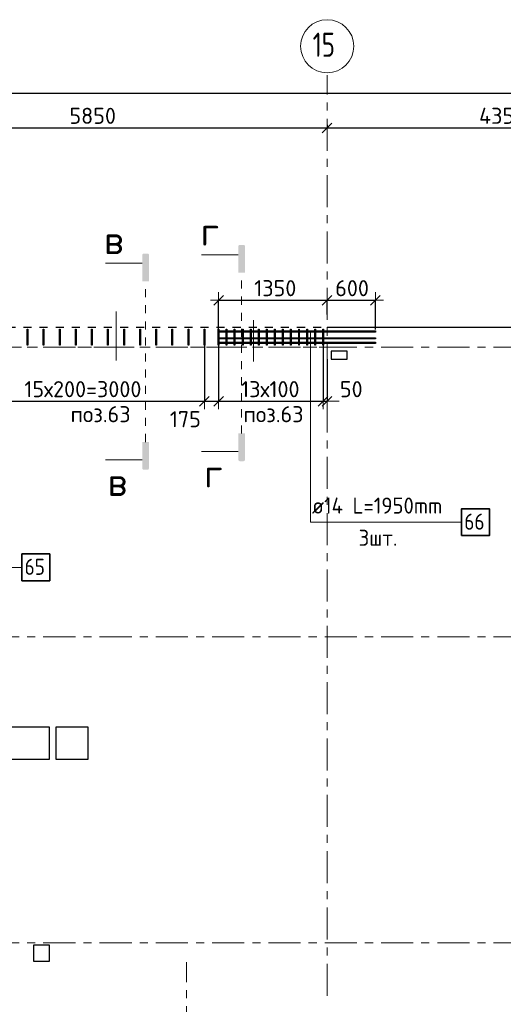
# Model space of a CAD drawing. Header units: metres. Extents: x -38 to 97, y -15 to 21.
# Tile 10 of 230: x 35 to 41, y 8 to 20. Entities that reach past the tile are written whole.
import ezdxf

# ---------------------------------------------------------------- set-up
doc = ezdxf.new("R2010")
doc.units = ezdxf.units.M
doc.header["$PDMODE"] = 65
for name, pattern in [('______11', [0.5, 0.4, -0.05, 0, -0.05]), ('______2', [0.0405, 0.03, -0.0105]), ('______3', [0.075, 0.06, -0.015]), ('______5', [1.1, 0.8, -0.1, 0.1, -0.1]), ('______9', [0.015, 0, -0.015])]:
    doc.linetypes.add(name, pattern=pattern)
for name, color, linetype, lineweight in [('XR$2$Осевая линия (1)', 7, '______5', 13), ('XR$2$Размерная линия (1)', 7, 'Continuous', 13), ('XR$5$Арм.стержн. Доп. арматура', 180, 'Continuous', 35), ('XR$5$Арм.стержн. Хомут', 240, 'Continuous', 35), ('XR$5$Балка (1)', 7, '______3', 13), ('XR$5$Перекрытие (1)', 7, 'Continuous', 35), ('XR$5$Размерная линия (1)', 7, 'Continuous', 13), ('XR$5$Текст_ общее_1', 7, 'Continuous', 13)]:
    doc.layers.add(name, color=color, linetype=linetype, lineweight=lineweight)
doc.styles.add('ISOCPEUR', font='txt')
doc.dimstyles.new('DIMSTYLE_3', dxfattribs={"dimtxt": 0.2, "dimasz": 0.2, "dimexe": 0, "dimexo": 0, "dimgap": 0.1, "dimtad": 2, "dimdec": 0, "dimlfac": 1000, "dimrnd": 5, "dimzin": 12, "dimdsep": 46, "dimtxsty": 'ISOCPEUR', "dimblk1": 'ALL_ML_STRICH', "dimblk2": 'ALL_ML_STRICH', "dimsah": 1, "dimcen": 0, "dimclrd": 7, "dimclre": 256, "dimclrt": 7, "dimadec": 0, "dimazin": 0, "dimtfac": 1, "dimtdec": 0, "dimtix": 1, "dimtmove": 2, "dimatfit": 3, "dimfxl": 0, "dimtzin": 0, "dimlwd": 0, "dimlwe": -3, "dimarcsym": 0})
doc.dimstyles.new('DIMSTYLE_36', dxfattribs={"dimtxt": 0.2, "dimasz": 0.2, "dimexe": 0, "dimexo": 0, "dimgap": 0.1, "dimtad": 2, "dimdec": 0, "dimlfac": 1000, "dimrnd": 5, "dimzin": 12, "dimdsep": 46, "dimtxsty": 'ISOCPEUR', "dimblk1": 'ALL_ML_STRICH', "dimblk2": 'ALL_ML_STRICH', "dimsah": 1, "dimcen": 0, "dimclrd": 7, "dimclre": 256, "dimclrt": 7, "dimadec": 0, "dimazin": 0, "dimtfac": 1, "dimtdec": 0, "dimtix": 1, "dimtmove": 2, "dimatfit": 3, "dimfxl": 0, "dimtvp": 1.2, "dimtzin": 0, "dimlwd": 0, "dimlwe": -3, "dimarcsym": 0})
doc.dimstyles.new('DIMSTYLE_37', dxfattribs={"dimtxt": 0.2, "dimasz": 0.2, "dimexe": 0, "dimexo": 0, "dimgap": 0.1, "dimtad": 0, "dimdec": 0, "dimlfac": 1000, "dimrnd": 5, "dimzin": 12, "dimdsep": 46, "dimtxsty": 'ISOCPEUR', "dimblk1": 'ALL_ML_STRICH', "dimblk2": 'ALL_ML_STRICH', "dimsah": 1, "dimcen": 0, "dimclrd": 7, "dimclre": 256, "dimclrt": 7, "dimadec": 0, "dimazin": 0, "dimtfac": 1, "dimtdec": 0, "dimtix": 1, "dimtmove": 2, "dimatfit": 3, "dimfxl": 0, "dimtvp": 1.2, "dimtzin": 0, "dimlwd": 0, "dimlwe": -3, "dimarcsym": 0})

# ---------------------------------------------------------------- blocks, each defined once
blk = doc.blocks.new('ALL_ML_STRICH')
at = {"color": 0, "linetype": 'ByBlock', "lineweight": -2}
for p, q in [((-1, 0), (0.5, 0)), ((-0.3, -0.3), (0.3, 0.3)), ((0, -0.5), (0, 0.5))]:
    blk.add_line(p, q, dxfattribs=at)
blk = doc.blocks.new('*D11')
at = {"layer": 'DEFPOINTS', "color": 7, "linetype": 'Continuous', "lineweight": 13, "transparency": 33554687}
for p in [(0.5, 19.557), (0.5, 19.377), (61.6, 17.12)]:
    blk.add_point(p, dxfattribs=at)
at = {"layer": 'XR$2$Размерная линия (1)', "color": 9, "linetype": 'Continuous', "lineweight": -2, "true_color": 0xc7c7c7, "transparency": 33554687}
for p, q in [((0.5, 19.357), (0.5, 19.557)), ((61.6, 17.14), (61.6, 19.557))]:
    blk.add_line(p, q, dxfattribs=at)
at = {"layer": 'XR$2$Размерная линия (1)', "color": 7, "linetype": 'Continuous', "lineweight": -2, "transparency": 33554687}
blk.add_line((0.5, 19.557), (61.6, 19.557), dxfattribs=at)
at = {"layer": 'XR$2$Размерная линия (1)', "color": 7, "linetype": 'Continuous', "lineweight": 13, "transparency": 33554687, "xscale": 0.2, "yscale": 0.2, "zscale": 0.2, "rotation": 180}
blk.add_blockref('ALL_ML_STRICH', (0.5, 19.557), dxfattribs=at)
at = {"layer": 'XR$2$Размерная линия (1)', "color": 7, "linetype": 'Continuous', "lineweight": 13, "transparency": 33554687, "xscale": 0.2, "yscale": 0.2, "zscale": 0.2}
blk.add_blockref('ALL_ML_STRICH', (61.6, 19.557), dxfattribs=at)
at = {"layer": 'XR$2$Размерная линия (1)', "color": 7, "linetype": 'Continuous', "lineweight": 13, "transparency": 33554687, "insert": (31.1, 19.707), "char_height": 0.2, "width": 1, "attachment_point": 5, "style": 'ISOCPEUR'}
blk.add_mtext('\\A1;{61100}', dxfattribs=at)
blk = doc.blocks.new('*D34')
at = {"layer": 'DEFPOINTS', "color": 7, "linetype": 'Continuous', "lineweight": 13, "transparency": 33554687}
for p in [(32.85, 19.135), (32.85, 19.126), (38.7, 19.186)]:
    blk.add_point(p, dxfattribs=at)
at = {"layer": 'XR$2$Размерная линия (1)', "color": 9, "linetype": 'Continuous', "lineweight": -2, "true_color": 0xc7c7c7, "transparency": 33554687}
for p, q in [((32.85, 19.126), (32.85, 19.126)), ((38.7, 19.166), (38.7, 19.126))]:
    blk.add_line(p, q, dxfattribs=at)
at = {"layer": 'XR$2$Размерная линия (1)', "color": 7, "linetype": 'Continuous', "lineweight": -2, "transparency": 33554687}
blk.add_line((32.85, 19.126), (38.7, 19.126), dxfattribs=at)
at = {"layer": 'XR$2$Размерная линия (1)', "color": 7, "linetype": 'Continuous', "lineweight": 13, "transparency": 33554687, "xscale": 0.2, "yscale": 0.2, "zscale": 0.2, "rotation": 180}
blk.add_blockref('ALL_ML_STRICH', (32.85, 19.126), dxfattribs=at)
at = {"layer": 'XR$2$Размерная линия (1)', "color": 7, "linetype": 'Continuous', "lineweight": 13, "transparency": 33554687, "xscale": 0.2, "yscale": 0.2, "zscale": 0.2}
blk.add_blockref('ALL_ML_STRICH', (38.7, 19.126), dxfattribs=at)
at = {"layer": 'XR$2$Размерная линия (1)', "color": 7, "linetype": 'Continuous', "lineweight": 13, "transparency": 33554687, "insert": (35.785, 19.276), "char_height": 0.2, "width": 0.8, "attachment_point": 5, "style": 'ISOCPEUR'}
blk.add_mtext('\\A1;{5850}', dxfattribs=at)
blk = doc.blocks.new('*D35')
at = {"layer": 'DEFPOINTS', "color": 7, "linetype": 'Continuous', "lineweight": 13, "transparency": 33554687}
for p in [(38.7, 19.186), (38.7, 19.126), (43.05, 19.104)]:
    blk.add_point(p, dxfattribs=at)
at = {"layer": 'XR$2$Размерная линия (1)', "color": 9, "linetype": 'Continuous', "lineweight": -2, "true_color": 0xc7c7c7, "transparency": 33554687}
for p, q in [((38.7, 19.166), (38.7, 19.126)), ((43.05, 19.124), (43.05, 19.126))]:
    blk.add_line(p, q, dxfattribs=at)
at = {"layer": 'XR$2$Размерная линия (1)', "color": 7, "linetype": 'Continuous', "lineweight": -2, "transparency": 33554687}
blk.add_line((38.7, 19.126), (43.05, 19.126), dxfattribs=at)
at = {"layer": 'XR$2$Размерная линия (1)', "color": 7, "linetype": 'Continuous', "lineweight": 13, "transparency": 33554687, "xscale": 0.2, "yscale": 0.2, "zscale": 0.2, "rotation": 180}
blk.add_blockref('ALL_ML_STRICH', (38.7, 19.126), dxfattribs=at)
at = {"layer": 'XR$2$Размерная линия (1)', "color": 7, "linetype": 'Continuous', "lineweight": 13, "transparency": 33554687, "xscale": 0.2, "yscale": 0.2, "zscale": 0.2}
blk.add_blockref('ALL_ML_STRICH', (43.05, 19.126), dxfattribs=at)
at = {"layer": 'XR$2$Размерная линия (1)', "color": 7, "linetype": 'Continuous', "lineweight": 13, "transparency": 33554687, "insert": (40.875, 19.276), "char_height": 0.2, "width": 0.8, "attachment_point": 5, "style": 'ISOCPEUR'}
blk.add_mtext('\\A1;{4350}', dxfattribs=at)
blk = doc.blocks.new('*D609')
at = {"layer": 'DEFPOINTS', "color": 7, "linetype": 'Continuous', "lineweight": 13, "transparency": 33554687}
for p in [(34.175, 16.482), (37.175, 16.482), (34.175, 15.729)]:
    blk.add_point(p, dxfattribs=at)
at = {"layer": 'XR$5$Размерная линия (1)', "color": 9, "linetype": 'Continuous', "lineweight": -2, "true_color": 0xc7c7c7, "transparency": 33554687}
for p, q in [((34.175, 16.462), (34.175, 15.729)), ((37.175, 16.462), (37.175, 15.729))]:
    blk.add_line(p, q, dxfattribs=at)
at = {"layer": 'XR$5$Размерная линия (1)', "color": 7, "linetype": 'Continuous', "lineweight": -2, "transparency": 33554687}
blk.add_line((34.175, 15.729), (37.175, 15.729), dxfattribs=at)
at = {"layer": 'XR$5$Размерная линия (1)', "color": 7, "linetype": 'Continuous', "lineweight": 13, "transparency": 33554687, "xscale": 0.2, "yscale": 0.2, "zscale": 0.2, "rotation": 180}
blk.add_blockref('ALL_ML_STRICH', (34.175, 15.729), dxfattribs=at)
at = {"layer": 'XR$5$Размерная линия (1)', "color": 7, "linetype": 'Continuous', "lineweight": 13, "transparency": 33554687, "xscale": 0.2, "yscale": 0.2, "zscale": 0.2}
blk.add_blockref('ALL_ML_STRICH', (37.175, 15.729), dxfattribs=at)
at = {"layer": 'XR$5$Размерная линия (1)', "color": 7, "linetype": 'Continuous', "lineweight": 13, "transparency": 33554687, "insert": (34.935, 15.979), "char_height": 0.2, "width": 0.01, "attachment_point": 1, "line_spacing_factor": 0.60241, "style": 'ISOCPEUR'}
blk.add_mtext('15х200=3000', dxfattribs=at)
blk = doc.blocks.new('*D610')
at = {"layer": 'DEFPOINTS', "color": 7, "linetype": 'Continuous', "lineweight": 13, "transparency": 33554687}
for p in [(37.175, 16.482), (37.35, 16.477), (37.175, 15.729)]:
    blk.add_point(p, dxfattribs=at)
at = {"layer": 'XR$5$Размерная линия (1)', "color": 9, "linetype": 'Continuous', "lineweight": -2, "true_color": 0xc7c7c7, "transparency": 33554687}
for p, q in [((37.175, 16.462), (37.175, 15.729)), ((37.35, 16.457), (37.35, 15.729))]:
    blk.add_line(p, q, dxfattribs=at)
at = {"layer": 'XR$5$Размерная линия (1)', "color": 7, "linetype": 'Continuous', "lineweight": -2, "transparency": 33554687}
blk.add_line((37.175, 15.729), (37.35, 15.729), dxfattribs=at)
at = {"layer": 'XR$5$Размерная линия (1)', "color": 7, "linetype": 'Continuous', "lineweight": 13, "transparency": 33554687, "xscale": 0.2, "yscale": 0.2, "zscale": 0.2, "rotation": 180}
blk.add_blockref('ALL_ML_STRICH', (37.175, 15.729), dxfattribs=at)
at = {"layer": 'XR$5$Размерная линия (1)', "color": 7, "linetype": 'Continuous', "lineweight": 13, "transparency": 33554687, "xscale": 0.2, "yscale": 0.2, "zscale": 0.2}
blk.add_blockref('ALL_ML_STRICH', (37.35, 15.729), dxfattribs=at)
at = {"layer": 'XR$5$Размерная линия (1)', "color": 7, "linetype": 'Continuous', "lineweight": 13, "transparency": 33554687, "insert": (36.937, 15.506), "char_height": 0.2, "width": 0.6, "attachment_point": 5, "style": 'ISOCPEUR'}
blk.add_mtext('\\A1;{175}', dxfattribs=at)
blk = doc.blocks.new('*D611')
at = {"layer": 'DEFPOINTS', "color": 7, "linetype": 'Continuous', "lineweight": 13, "transparency": 33554687}
for p in [(37.35, 16.477), (38.65, 16.481), (37.35, 15.729)]:
    blk.add_point(p, dxfattribs=at)
at = {"layer": 'XR$5$Размерная линия (1)', "color": 9, "linetype": 'Continuous', "lineweight": -2, "true_color": 0xc7c7c7, "transparency": 33554687}
for p, q in [((37.35, 16.457), (37.35, 15.729)), ((38.65, 16.461), (38.65, 15.729))]:
    blk.add_line(p, q, dxfattribs=at)
at = {"layer": 'XR$5$Размерная линия (1)', "color": 7, "linetype": 'Continuous', "lineweight": -2, "transparency": 33554687}
blk.add_line((37.35, 15.729), (38.65, 15.729), dxfattribs=at)
at = {"layer": 'XR$5$Размерная линия (1)', "color": 7, "linetype": 'Continuous', "lineweight": 13, "transparency": 33554687, "xscale": 0.2, "yscale": 0.2, "zscale": 0.2, "rotation": 180}
blk.add_blockref('ALL_ML_STRICH', (37.35, 15.729), dxfattribs=at)
at = {"layer": 'XR$5$Размерная линия (1)', "color": 7, "linetype": 'Continuous', "lineweight": 13, "transparency": 33554687, "xscale": 0.2, "yscale": 0.2, "zscale": 0.2}
blk.add_blockref('ALL_ML_STRICH', (38.65, 15.729), dxfattribs=at)
at = {"layer": 'XR$5$Размерная линия (1)', "color": 7, "linetype": 'Continuous', "lineweight": 13, "transparency": 33554687, "insert": (37.63, 15.979), "char_height": 0.2, "width": 0.01, "attachment_point": 1, "line_spacing_factor": 0.60241, "style": 'ISOCPEUR'}
blk.add_mtext('13х100', dxfattribs=at)
blk = doc.blocks.new('*D612')
at = {"layer": 'DEFPOINTS', "color": 7, "linetype": 'Continuous', "lineweight": 13, "transparency": 33554687}
for p in [(38.65, 16.481), (38.7, 16.27), (38.65, 15.729)]:
    blk.add_point(p, dxfattribs=at)
at = {"layer": 'XR$5$Размерная линия (1)', "color": 9, "linetype": 'Continuous', "lineweight": -2, "true_color": 0xc7c7c7, "transparency": 33554687}
for p, q in [((38.65, 16.461), (38.65, 15.729)), ((38.7, 16.25), (38.7, 15.729))]:
    blk.add_line(p, q, dxfattribs=at)
at = {"layer": 'XR$5$Размерная линия (1)', "color": 7, "linetype": 'Continuous', "lineweight": -2, "transparency": 33554687}
blk.add_line((38.65, 15.729), (38.7, 15.729), dxfattribs=at)
at = {"layer": 'XR$5$Размерная линия (1)', "color": 7, "linetype": 'Continuous', "lineweight": 13, "transparency": 33554687, "xscale": 0.2, "yscale": 0.2, "zscale": 0.2}
blk.add_blockref('ALL_ML_STRICH', (38.7, 15.729), dxfattribs=at)
at = {"layer": 'XR$5$Размерная линия (1)', "color": 7, "linetype": 'Continuous', "lineweight": 13, "transparency": 33554687, "xscale": 0.2, "yscale": 0.2, "zscale": 0.2, "rotation": 180}
blk.add_blockref('ALL_ML_STRICH', (38.65, 15.729), dxfattribs=at)
at = {"layer": 'XR$5$Размерная линия (1)', "color": 7, "linetype": 'Continuous', "lineweight": 13, "transparency": 33554687, "insert": (39, 15.879), "char_height": 0.2, "width": 0.4, "attachment_point": 5, "style": 'ISOCPEUR'}
blk.add_mtext('\\A1;{50}', dxfattribs=at)
blk = doc.blocks.new('*D615')
at = {"layer": 'DEFPOINTS', "color": 7, "linetype": 'Continuous', "lineweight": 13, "transparency": 33554687}
for p in [(37.35, 16.984), (38.7, 16.787), (37.35, 16.605)]:
    blk.add_point(p, dxfattribs=at)
at = {"layer": 'XR$5$Размерная линия (1)', "color": 9, "linetype": 'Continuous', "lineweight": -2, "true_color": 0xc7c7c7, "transparency": 33554687}
for p, q in [((37.35, 16.625), (37.35, 16.984)), ((38.7, 16.807), (38.7, 16.984))]:
    blk.add_line(p, q, dxfattribs=at)
at = {"layer": 'XR$5$Размерная линия (1)', "color": 7, "linetype": 'Continuous', "lineweight": -2, "transparency": 33554687}
blk.add_line((37.35, 16.984), (38.7, 16.984), dxfattribs=at)
at = {"layer": 'XR$5$Размерная линия (1)', "color": 7, "linetype": 'Continuous', "lineweight": 13, "transparency": 33554687, "xscale": 0.2, "yscale": 0.2, "zscale": 0.2, "rotation": 180}
blk.add_blockref('ALL_ML_STRICH', (37.35, 16.984), dxfattribs=at)
at = {"layer": 'XR$5$Размерная линия (1)', "color": 7, "linetype": 'Continuous', "lineweight": 13, "transparency": 33554687, "xscale": 0.2, "yscale": 0.2, "zscale": 0.2}
blk.add_blockref('ALL_ML_STRICH', (38.7, 16.984), dxfattribs=at)
at = {"layer": 'XR$5$Размерная линия (1)', "color": 7, "linetype": 'Continuous', "lineweight": 13, "transparency": 33554687, "insert": (38.055, 17.134), "char_height": 0.2, "width": 0.8, "attachment_point": 5, "style": 'ISOCPEUR'}
blk.add_mtext('\\A1;{1350}', dxfattribs=at)
blk = doc.blocks.new('*D616')
at = {"layer": 'DEFPOINTS', "color": 7, "linetype": 'Continuous', "lineweight": 13, "transparency": 33554687}
for p in [(38.7, 16.984), (38.7, 16.787), (39.3, 16.602)]:
    blk.add_point(p, dxfattribs=at)
at = {"layer": 'XR$5$Размерная линия (1)', "color": 9, "linetype": 'Continuous', "lineweight": -2, "true_color": 0xc7c7c7, "transparency": 33554687}
for p, q in [((38.7, 16.807), (38.7, 16.984)), ((39.3, 16.622), (39.3, 16.984))]:
    blk.add_line(p, q, dxfattribs=at)
at = {"layer": 'XR$5$Размерная линия (1)', "color": 7, "linetype": 'Continuous', "lineweight": -2, "transparency": 33554687}
blk.add_line((38.7, 16.984), (39.3, 16.984), dxfattribs=at)
at = {"layer": 'XR$5$Размерная линия (1)', "color": 7, "linetype": 'Continuous', "lineweight": 13, "transparency": 33554687, "xscale": 0.2, "yscale": 0.2, "zscale": 0.2, "rotation": 180}
blk.add_blockref('ALL_ML_STRICH', (38.7, 16.984), dxfattribs=at)
at = {"layer": 'XR$5$Размерная линия (1)', "color": 7, "linetype": 'Continuous', "lineweight": 13, "transparency": 33554687, "xscale": 0.2, "yscale": 0.2, "zscale": 0.2}
blk.add_blockref('ALL_ML_STRICH', (39.3, 16.984), dxfattribs=at)
at = {"layer": 'XR$5$Размерная линия (1)', "color": 7, "linetype": 'Continuous', "lineweight": 13, "transparency": 33554687, "insert": (39.01, 17.134), "char_height": 0.2, "width": 0.6, "attachment_point": 5, "style": 'ISOCPEUR'}
blk.add_mtext('\\A1;{600}', dxfattribs=at)

msp = doc.modelspace()

# ---------------------------------------------------------------- hatches: boundary and pattern name
at = {"linetype": 'Continuous', "lineweight": 25, "true_color": 0x000000, "transparency": 33554687}
for points in [[(37.5953, 17.6543), (37.5958, 17.6568), (37.5966, 17.6592), (37.5978, 17.6615), (37.5992, 17.6636), (37.6009, 17.6655), (37.6028, 17.6672), (37.6049, 17.6686), (37.6072, 17.6698), (37.6096, 17.6706), (37.6121, 17.6711), (37.6147, 17.6713), (37.6592, 17.6713), (37.6618, 17.6711), (37.6643, 17.6706), (37.6667, 17.6698), (37.669, 17.6686), (37.6711, 17.6672), (37.673, 17.6655), (37.6747, 17.6636), (37.6761, 17.6615), (37.6773, 17.6592), (37.6781, 17.6568), (37.6786, 17.6543), (37.6787, 17.6517), (37.6787, 17.3267), (37.5951, 17.3267), (37.5951, 17.6517)], [(36.4014, 17.5476), (36.4019, 17.5501), (36.4027, 17.5525), (36.4038, 17.5548), (36.4052, 17.5569), (36.4069, 17.5588), (36.4088, 17.5605), (36.411, 17.5619), (36.4133, 17.5631), (36.4157, 17.5639), (36.4182, 17.5644), (36.4207, 17.5645), (36.4652, 17.5645), (36.4678, 17.5644), (36.4703, 17.5639), (36.4727, 17.5631), (36.475, 17.5619), (36.4771, 17.5605), (36.4791, 17.5588), (36.4808, 17.5569), (36.4822, 17.5548), (36.4833, 17.5525), (36.4841, 17.5501), (36.4846, 17.5476), (36.4848, 17.545), (36.4848, 17.22), (36.4012, 17.22), (36.4012, 17.545)], [(37.5953, 15.0013), (37.5951, 15.0038), (37.5951, 15.3288), (37.6787, 15.3288), (37.6787, 15.0038), (37.6786, 15.0013), (37.6781, 14.9988), (37.6773, 14.9964), (37.6761, 14.9941), (37.6747, 14.9919), (37.673, 14.99), (37.6711, 14.9883), (37.669, 14.9869), (37.6667, 14.9858), (37.6643, 14.985), (37.6618, 14.9845), (37.6592, 14.9843), (37.6147, 14.9843), (37.6121, 14.9845), (37.6096, 14.985), (37.6072, 14.9858), (37.6049, 14.9869), (37.6028, 14.9883), (37.6009, 14.99), (37.5992, 14.9919), (37.5978, 14.9941), (37.5966, 14.9964), (37.5958, 14.9988)], [(36.4014, 14.8946), (36.4012, 14.8971), (36.4012, 15.2221), (36.4848, 15.2221), (36.4848, 14.8971), (36.4846, 14.8946), (36.4841, 14.8921), (36.4833, 14.8896), (36.4822, 14.8873), (36.4808, 14.8852), (36.4791, 14.8833), (36.4771, 14.8816), (36.475, 14.8802), (36.4727, 14.8791), (36.4703, 14.8782), (36.4678, 14.8777), (36.4652, 14.8776), (36.4207, 14.8776), (36.4182, 14.8777), (36.4157, 14.8782), (36.4133, 14.8791), (36.411, 14.8802), (36.4088, 14.8816), (36.4069, 14.8833), (36.4052, 14.8852), (36.4038, 14.8873), (36.4027, 14.8896), (36.4019, 14.8921)]]:
    msp.add_hatch(color=18, dxfattribs=at).paths.add_polyline_path(points, flags=16)

# ---------------------------------------------------------------- linework, layer by layer
at = {"color": 7, "linetype": 'Continuous', "lineweight": 13, "transparency": 33554687}
for p, q in [((37.5951, 17.5497), (37.1384, 17.5497)), ((36.4012, 17.443), (35.9445, 17.443)), ((37.5951, 15.1058), (37.1384, 15.1058)), ((36.4012, 14.9991), (35.9445, 14.9991))]:
    msp.add_line(p, q, dxfattribs=at)
at = {"color": 7, "linetype": '______9', "lineweight": 13, "transparency": 33554687}
for p, q in [((37.6369, 15.3288), (37.6369, 17.3267)), ((36.443, 15.2221), (36.443, 17.22))]:
    msp.add_line(p, q, dxfattribs=at)
at = {"color": 52, "linetype": 'Continuous', "lineweight": 13, "transparency": 33554687}
for p, q in [((36.079, 16.8457), (36.079, 16.2357)), ((36.079, 16.8457), (36.079, 16.2357)), ((37.7851, 16.736), (37.7851, 16.2228)), ((37.7851, 16.736), (37.7851, 16.2228))]:
    msp.add_line(p, q, dxfattribs=at)
at = {"layer": 'XR$2$Осевая линия (1)', "color": 253, "linetype": '______11', "lineweight": 13, "true_color": 0xa0a0a0, "transparency": 33554687}
for p, q in [((38.7, 8.34), (38.7, 19.78)), ((-2.63, 16.4), (62.6, 16.4)), ((-2.63, 12.8), (62.6, 12.8)), ((-2.63, 9), (62.6, 9)), ((36.95, -3.39), (36.95, 8.76))]:
    msp.add_line(p, q, dxfattribs=at)
at = {"layer": 'XR$2$Осевая линия (1)', "color": 7, "linetype": 'Continuous', "lineweight": 13, "transparency": 33554687}
msp.add_circle((38.7004, 20.1401), 0.3304, dxfattribs=at)
at = {"layer": 'XR$5$Арм.стержн. Доп. арматура', "color": 7, "linetype": 'Continuous', "lineweight": 13, "transparency": 33554687}
for p, q in [((38.4912, 14.2259), (38.4912, 16.5952)), ((38.4912, 14.2259), (38.4912, 16.5103)), ((38.4912, 14.2259), (38.4912, 16.4552)), ((38.4912, 14.2259), (40.3712, 14.2259)), ((33.025, 13.665), (34.905, 13.665))]:
    msp.add_line(p, q, dxfattribs=at)
at = {"layer": 'XR$5$Арм.стержн. Доп. арматура', "color": 7, "linetype": 'Continuous', "lineweight": 25, "transparency": 33554687}
for points in [[(39.3, 16.5882), (37.35, 16.5882), (37.35, 16.6022), (39.3, 16.6022), (39.3, 16.5882)], [(39.3, 16.5033), (37.35, 16.5033), (37.35, 16.5173), (39.3, 16.5173), (39.3, 16.5033)], [(39.3, 16.4482), (37.35, 16.4482), (37.35, 16.4622), (39.3, 16.4622), (39.3, 16.4482)]]:
    msp.add_lwpolyline(points, dxfattribs=at)
at = {"layer": 'XR$5$Арм.стержн. Доп. арматура', "color": 7, "linetype": 'Continuous', "lineweight": 35, "transparency": 33554687}
for points in [[(40.3712, 14.0592), (40.7179, 14.0592), (40.7179, 14.3926), (40.3712, 14.3926), (40.3712, 14.0592)], [(34.905, 13.4983), (35.2517, 13.4983), (35.2517, 13.8317), (34.905, 13.8317), (34.905, 13.4983)]]:
    msp.add_lwpolyline(points, dxfattribs=at)
at = {"layer": 'XR$5$Арм.стержн. Хомут', "color": 40, "linetype": 'Continuous', "lineweight": 25, "transparency": 33554687}
for points in [[(34.971, 16.4252), (34.971, 16.6253), (34.979, 16.6253), (34.979, 16.4252), (34.971, 16.4252)], [(35.171, 16.4252), (35.171, 16.6253), (35.179, 16.6253), (35.179, 16.4252), (35.171, 16.4252)], [(35.371, 16.4252), (35.371, 16.6253), (35.379, 16.6253), (35.379, 16.4252), (35.371, 16.4252)], [(35.571, 16.4252), (35.571, 16.6253), (35.579, 16.6253), (35.579, 16.4252), (35.571, 16.4252)], [(35.771, 16.4252), (35.771, 16.6253), (35.779, 16.6253), (35.779, 16.4252), (35.771, 16.4252)], [(35.971, 16.4252), (35.971, 16.6253), (35.979, 16.6253), (35.979, 16.4252), (35.971, 16.4252)], [(36.171, 16.4252), (36.171, 16.6253), (36.179, 16.6253), (36.179, 16.4252), (36.171, 16.4252)], [(36.371, 16.4252), (36.371, 16.6253), (36.379, 16.6253), (36.379, 16.4252), (36.371, 16.4252)], [(36.571, 16.4252), (36.571, 16.6253), (36.579, 16.6253), (36.579, 16.4252), (36.571, 16.4252)], [(36.771, 16.4252), (36.771, 16.6253), (36.779, 16.6253), (36.779, 16.4252), (36.771, 16.4252)], [(36.971, 16.4252), (36.971, 16.6253), (36.979, 16.6253), (36.979, 16.4252), (36.971, 16.4252)], [(37.171, 16.4252), (37.171, 16.6253), (37.179, 16.6253), (37.179, 16.4252), (37.171, 16.4252)], [(37.346, 16.4252), (37.346, 16.6253), (37.354, 16.6253), (37.354, 16.4252), (37.346, 16.4252)], [(37.446, 16.4252), (37.446, 16.6253), (37.454, 16.6253), (37.454, 16.4252), (37.446, 16.4252)], [(37.546, 16.4252), (37.546, 16.6253), (37.554, 16.6253), (37.554, 16.4252), (37.546, 16.4252)], [(37.646, 16.4252), (37.646, 16.6253), (37.654, 16.6253), (37.654, 16.4252), (37.646, 16.4252)], [(37.746, 16.4252), (37.746, 16.6253), (37.754, 16.6253), (37.754, 16.4252), (37.746, 16.4252)], [(37.846, 16.4252), (37.846, 16.6253), (37.854, 16.6253), (37.854, 16.4252), (37.846, 16.4252)], [(37.946, 16.4252), (37.946, 16.6253), (37.954, 16.6253), (37.954, 16.4252), (37.946, 16.4252)], [(38.046, 16.4252), (38.046, 16.6253), (38.054, 16.6253), (38.054, 16.4252), (38.046, 16.4252)], [(38.146, 16.4252), (38.146, 16.6253), (38.154, 16.6253), (38.154, 16.4252), (38.146, 16.4252)], [(38.246, 16.4252), (38.246, 16.6253), (38.254, 16.6253), (38.254, 16.4252), (38.246, 16.4252)], [(38.346, 16.4252), (38.346, 16.6253), (38.354, 16.6253), (38.354, 16.4252), (38.346, 16.4252)], [(38.446, 16.4252), (38.446, 16.6253), (38.454, 16.6253), (38.454, 16.4252), (38.446, 16.4252)], [(38.546, 16.4252), (38.546, 16.6253), (38.554, 16.6253), (38.554, 16.4252), (38.546, 16.4252)], [(38.646, 16.4252), (38.646, 16.6253), (38.654, 16.6253), (38.654, 16.4252), (38.646, 16.4252)]]:
    msp.add_lwpolyline(points, dxfattribs=at)
at = {"layer": 'XR$5$Балка (1)', "color": 7, "linetype": '______2', "lineweight": 25, "transparency": 33554687}
msp.add_line((32.725, 16.6502), (38.7, 16.6502), dxfattribs=at)
at = {"layer": 'XR$5$Балка (1)', "color": 7, "linetype": '______2', "lineweight": 18, "transparency": 33554687}
msp.add_line((38.7, 16.6502), (38.7, 16.6502), dxfattribs=at)
at = {"layer": 'XR$5$Перекрытие (1)', "color": 7, "linetype": 'Continuous', "lineweight": 25, "transparency": 33554687}
for p, q in [((38.7, 16.6502), (41.0797, 16.6502)), ((38.95, 16.3503), (38.75, 16.3502)), ((38.75, 16.3502), (38.75, 16.2503)), ((38.95, 16.2504), (38.95, 16.3503)), ((38.75, 16.2503), (38.95, 16.2504)), ((35.247, 11.6802), (32.952, 11.6802)), ((35.247, 11.2802), (35.247, 11.6802)), ((35.3269, 11.6802), (35.3269, 11.2802)), ((35.7269, 11.6802), (35.3269, 11.6802)), ((35.7269, 11.2802), (35.7269, 11.6802)), ((32.952, 11.2802), (35.247, 11.2802)), ((35.3269, 11.2802), (35.7269, 11.2802)), ((35.05, 8.9702), (35.05, 8.7702)), ((35.25, 8.9702), (35.05, 8.9702)), ((35.25, 8.7702), (35.25, 8.9702)), ((35.05, 8.7702), (35.25, 8.7702))]:
    msp.add_line(p, q, dxfattribs=at)
at = {"layer": 'XR$5$Перекрытие (1)', "color": 7, "linetype": '______2', "lineweight": 18, "transparency": 33554687}
for p, q in [((38.7, 16.6502), (38.7, 16.4002)), ((38.7, 16.4002), (32.725, 16.4002))]:
    msp.add_line(p, q, dxfattribs=at)

# ---------------------------------------------------------------- texts
at = {"color": 7, "linetype": 'Continuous', "lineweight": 13, "transparency": 33554687, "char_height": 0.35, "width": 0.381111, "attachment_point": 5, "style": 'ISOCPEUR'}
for s, insert in [('\\A1;{\\fISOCPEUR|i0|b0;\\H0.350000;\\W1.000000;\\C7;г}\\P', (37.2411, 17.8388)), ('\\A1;{\\fISOCPEUR|i0|b0;\\H0.350000;\\W1.000000;\\C7;в}\\P', (36.0471, 17.732)), ('\\A1;{\\fISOCPEUR|i0|b0;\\H0.350000;\\W1.000000;\\C7;в}\\P', (36.0915, 14.7269)), ('\\A1;{\\fISOCPEUR|i0|b0;\\H0.350000;\\W1.000000;\\C7;г}\\P', (37.2855, 14.8336))]:
    msp.add_mtext(s, dxfattribs=dict(at, insert=insert))
at = {"layer": 'XR$2$Осевая линия (1)', "color": 7, "linetype": 'Continuous', "lineweight": 13, "transparency": 33554687, "insert": (38.5204, 20.0096), "char_height": 0.3, "width": 0.472281, "attachment_point": 7, "style": 'ISOCPEUR'}
msp.add_mtext('\\W0.75;15', dxfattribs=at)
at = {"layer": 'XR$5$Арм.стержн. Доп. арматура', "color": 7, "linetype": 'Continuous', "lineweight": 25, "transparency": 33554687, "char_height": 0.2, "attachment_point": 7, "style": 'ISOCPEUR'}
for s, insert, width in [('\\W0.94;ø14 L=1950mm ', (38.5112, 14.3326), 1.933176), ('\\W0.87;66', (40.4046, 14.1326), 0.367208), ('\\W0.94;3шт. ', (39.0912, 13.9326), 0.774191), ('\\W0.87;65', (34.9384, 13.5717), 0.367208)]:
    msp.add_mtext(s, dxfattribs=dict(at, insert=insert, width=width))
at = {"layer": 'XR$5$Текст_ общее_1', "color": 7, "linetype": 'Continuous', "lineweight": 13, "transparency": 33554687, "char_height": 0.2, "width": 0.844937, "attachment_point": 5, "style": 'ISOCPEUR'}
for insert in [(35.883, 15.568), (38.033, 15.568)]:
    msp.add_mtext('\\A1;{\\fISOCPEUR|i0|b0;\\H0.200000;\\W1.000000;\\C7;поз.63}\\P', dxfattribs=dict(at, insert=insert))

# ---------------------------------------------------------------- dimensions: what is measured, and where the dimension line sits
at = {"layer": 'XR$2$Размерная линия (1)', "color": 7, "linetype": 'Continuous', "lineweight": 13, "transparency": 33554687}
for base, p1, p2, picture, middle in [((61.6, 19.5574), (0.5, 19.3568), (61.6, 17.1397), '*D11', (31.1, 19.7074)), ((38.7, 19.1261), (32.85, 19.1261), (38.7, 19.1656), '*D34', (35.785, 19.2761)), ((43.05, 19.1261), (38.7, 19.1656), (43.05, 19.1244), '*D35', (40.875, 19.2761))]:
    dim = msp.add_linear_dim(base=base, p1=p1, p2=p2, dimstyle='DIMSTYLE_3', override={"dimpost": '<>', "dimclrd": 7, "dimclre": 9, "dimclrt": 7, "dimlwd": 0, "dimlwe": 65533}, dxfattribs=at)
    dim.commit()
    dim.dimension.update_dxf_attribs({"geometry": picture, "text_midpoint": middle, "dimtype": 160})
at = {"layer": 'XR$5$Размерная линия (1)', "color": 7, "linetype": 'Continuous', "lineweight": 13, "transparency": 33554687}
for base, p1, p2, dimstyle, picture, middle in [((38.7, 16.9842), (37.35, 16.6253), (38.7, 16.8073), 'DIMSTYLE_3', '*D615', (38.055, 17.1342)), ((39.3, 16.9842), (38.7, 16.8073), (39.3, 16.6222), 'DIMSTYLE_3', '*D616', (39.01, 17.1342)), ((37.35, 15.7293), (37.175, 16.4618), (37.35, 16.4575), 'DIMSTYLE_37', '*D610', (36.9366, 15.5056)), ((38.7, 15.7293), (38.65, 16.4607), (38.7, 16.2503), 'DIMSTYLE_36', '*D612', (39.0001, 15.879))]:
    dim = msp.add_linear_dim(base=base, p1=p1, p2=p2, dimstyle=dimstyle, override={"dimpost": '<>', "dimclrd": 7, "dimclre": 9, "dimclrt": 7, "dimlwd": 0, "dimlwe": 65533}, dxfattribs=at)
    dim.commit()
    dim.dimension.update_dxf_attribs({"geometry": picture, "text_midpoint": middle, "dimtype": 160})
for base, p1, p2, text, picture, middle in [((37.175, 15.7293), (34.175, 16.4618), (37.175, 16.4618), '15х200=3000', '*D609', (35.675, 15.8293)), ((38.65, 15.7293), (37.35, 16.4575), (38.65, 16.4607), '13х100', '*D611', (38, 15.8293))]:
    dim = msp.add_linear_dim(base=base, p1=p1, p2=p2, text=text, dimstyle='DIMSTYLE_3', override={"dimpost": '<>', "dimclrd": 7, "dimclre": 9, "dimclrt": 7, "dimlwd": 0, "dimlwe": 65533}, dxfattribs=at)
    dim.commit()
    dim.dimension.update_dxf_attribs({"geometry": picture, "text_midpoint": middle, "dimtype": 160})

doc.saveas('drawing.dxf')
